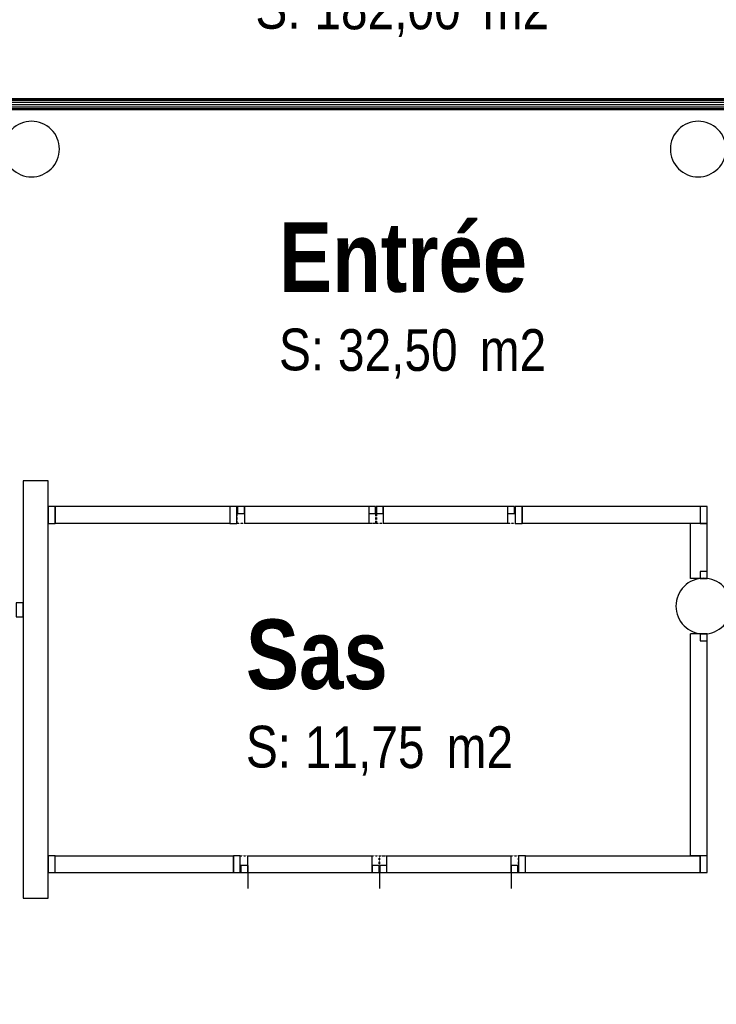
# Model space of a CAD drawing. Extents: x -18402 to 10376, y -5092 to 34139.
# Tile 54 of 78: x 3608 to 4108, y -2818 to -2110. Entities that reach past the tile are written whole.
import ezdxf

# ---------------------------------------------------------------- set-up
doc = ezdxf.new("R2010")
doc.units = 0
doc.linetypes.add('rdc_02$0$Tirets A', pattern=[2.2, 1.1, -1.1])
for name, color, linetype in [('0_XREF', 251, 'Continuous'), ('rdc_02$0$0._Étage_1_01-02 Terrain 2D - limites parcelles.Terrain', 251, 'Continuous'), ('rdc_02$0$0._Étage_1_02-05 Poteau.Construction', 251, 'Continuous'), ('rdc_02$0$0._Étage_1_02-06 Poutre.Construction', 251, 'Continuous'), ('rdc_02$0$0._Étage_1_A-AREA-____-OTLN.Modèle IFC', 251, 'Continuous'), ('rdc_02$0$0._Étage_1_A-FLOR-HRAL-OTLN.Modèle IFC', 251, 'Continuous'), ('rdc_02$0$0._Étage_1_A-WALL-____-OTLN.Modèle IFC', 251, 'Continuous'), ('rdc_02$0$0._Étage_1_S-COLS-____-OTLN.Modèle IFC', 251, 'Continuous')]:
    doc.layers.add(name, color=color, linetype=linetype)
doc.styles.add('rdc_02$0$STYLE_GENERE_1', font='ARIALNB.TTF')
doc.styles.add('rdc_02$0$STYLE_GENERE_3', font='ARIALN.TTF')

# ---------------------------------------------------------------- blocks, each defined once
blk = doc.blocks.new('rdc_02')
at = {"layer": 'rdc_02$0$0._Étage_1_01-02 Terrain 2D - limites parcelles.Terrain', "linetype": 'Continuous', "ltscale": 0.1}
for p, q in [((3771.5, -2718), (3771.5, -2734.4)), ((3866, -2718), (3866, -2734.4)), ((3960.5, -2718), (3960.5, -2734.4))]:
    blk.add_line(p, q, dxfattribs=at)
at = {"layer": 'rdc_02$0$0._Étage_1_02-05 Poteau.Construction', "linetype": 'Continuous', "ltscale": 0.1, "flags": 128}
for points in [[(3633, -2460), (3628, -2460), (3628, -2472), (3633, -2472)], [(3763.5, -2460), (3758.5, -2460), (3758.5, -2472), (3763.5, -2472)], [(3769, -2460), (3764, -2460), (3764, -2465), (3769, -2465)], [(3863.25, -2460), (3858.25, -2460), (3858.25, -2465), (3863.25, -2465)], [(3868.75, -2460), (3863.75, -2460), (3863.75, -2465), (3868.75, -2465)], [(3963, -2460), (3958, -2460), (3958, -2465), (3963, -2465)], [(3968.5, -2460), (3963.5, -2460), (3963.5, -2472), (3968.5, -2472)], [(4096.5, -2472), (4101.5, -2472), (4101.5, -2460), (4096.5, -2460)], [(4101.5, -2460), (4096.5, -2460), (4096.5, -2472), (4101.5, -2472)], [(4096.5, -2511.66), (4101.5, -2511.66), (4101.5, -2506.66), (4096.5, -2506.66)], [(3605, -2539.1), (3610, -2539.1), (3610, -2529.1), (3605, -2529.1)], [(4096.5, -2556.34), (4101.5, -2556.34), (4101.5, -2551.34), (4096.5, -2551.34)], [(3628, -2723), (3633, -2723), (3633, -2711), (3628, -2711)], [(3761, -2723), (3766, -2723), (3766, -2711), (3761, -2711)], [(3966, -2723), (3971, -2723), (3971, -2711), (3966, -2711)], [(4096.5, -2723), (4101.5, -2723), (4101.5, -2711), (4096.5, -2711)], [(3766.5, -2723), (3771.5, -2723), (3771.5, -2718), (3766.5, -2718)], [(3860.75, -2723), (3865.75, -2723), (3865.75, -2718), (3860.75, -2718)], [(3866.25, -2723), (3871.25, -2723), (3871.25, -2718), (3866.25, -2718)], [(3960.5, -2723), (3965.5, -2723), (3965.5, -2718), (3960.5, -2718)]]:
    blk.add_lwpolyline(points, close=True, dxfattribs=at)
at = {"layer": 'rdc_02$0$0._Étage_1_02-06 Poutre.Construction', "linetype": 'rdc_02$0$Tirets A', "ltscale": 0.1}
for p, q in [((3758.5, -2460), (3633, -2460)), ((3633, -2460), (3633, -2472)), ((3758.5, -2460), (3633, -2460)), ((3633, -2460), (3633, -2472)), ((3758.5, -2460), (3633, -2460)), ((3633, -2460), (3633, -2472)), ((3758.5, -2460), (3758.5, -2472)), ((3758.5, -2460), (3758.5, -2472)), ((3758.5, -2460), (3758.5, -2472)), ((3963.5, -2460), (3763.5, -2460)), ((3763.5, -2460), (3763.5, -2472)), ((3963.5, -2460), (3763.5, -2460)), ((3763.5, -2460), (3763.5, -2472)), ((3963.5, -2460), (3763.5, -2460)), ((3763.5, -2460), (3763.5, -2472)), ((3863.25, -2460), (3769, -2460)), ((3769, -2460), (3769, -2472)), ((3863.25, -2460), (3863.25, -2472)), ((3958, -2460), (3863.75, -2460)), ((3863.75, -2460), (3863.75, -2472)), ((3958, -2460), (3958, -2472)), ((3963.5, -2460), (3963.5, -2472)), ((3963.5, -2460), (3963.5, -2472)), ((3963.5, -2460), (3963.5, -2472)), ((4096.5, -2460), (3968.5, -2460)), ((3968.5, -2460), (3968.5, -2472)), ((4096.5, -2460), (3968.5, -2460)), ((3968.5, -2460), (3968.5, -2472)), ((4096.5, -2460), (3968.5, -2460)), ((3968.5, -2460), (3968.5, -2472)), ((4096.5, -2460), (4096.5, -2472)), ((4096.5, -2460), (4096.5, -2472)), ((4096.5, -2460), (4096.5, -2472)), ((3758.5, -2472), (3633, -2472)), ((3758.5, -2472), (3633, -2472)), ((3758.5, -2472), (3633, -2472)), ((3963.5, -2472), (3763.5, -2472)), ((3963.5, -2472), (3763.5, -2472)), ((3963.5, -2472), (3763.5, -2472)), ((3863.25, -2472), (3769, -2472)), ((3958, -2472), (3863.75, -2472)), ((4096.5, -2472), (3968.5, -2472)), ((4096.5, -2472), (3968.5, -2472)), ((4096.5, -2472), (3968.5, -2472)), ((4089.5, -2511.66), (4089.5, -2472)), ((4101.5, -2472), (4089.5, -2472)), ((4089.5, -2511.66), (4089.5, -2472)), ((4101.5, -2472), (4089.5, -2472)), ((4089.5, -2511.66), (4089.5, -2472)), ((4101.5, -2472), (4089.5, -2472)), ((4101.5, -2511.66), (4101.5, -2472)), ((4101.5, -2511.66), (4101.5, -2472)), ((4101.5, -2511.66), (4101.5, -2472)), ((4101.5, -2511.66), (4089.5, -2511.66)), ((4101.5, -2511.66), (4089.5, -2511.66)), ((4101.5, -2511.66), (4089.5, -2511.66)), ((4089.5, -2711), (4089.5, -2551.34)), ((4101.5, -2551.34), (4089.5, -2551.34)), ((4089.5, -2711), (4089.5, -2551.34)), ((4101.5, -2551.34), (4089.5, -2551.34)), ((4089.5, -2711), (4089.5, -2551.34)), ((4101.5, -2551.34), (4089.5, -2551.34)), ((4101.5, -2711), (4101.5, -2551.34)), ((4101.5, -2711), (4101.5, -2551.34)), ((4101.5, -2711), (4101.5, -2551.34)), ((3633, -2711), (3761, -2711)), ((3633, -2723), (3633, -2711)), ((3633, -2711), (3761, -2711)), ((3633, -2723), (3633, -2711)), ((3633, -2711), (3761, -2711)), ((3633, -2723), (3633, -2711)), ((3761, -2723), (3761, -2711)), ((3761, -2723), (3761, -2711)), ((3761, -2723), (3761, -2711)), ((3766, -2711), (3966, -2711)), ((3766, -2723), (3766, -2711)), ((3766, -2711), (3966, -2711)), ((3766, -2723), (3766, -2711)), ((3766, -2711), (3966, -2711)), ((3766, -2723), (3766, -2711)), ((3771.5, -2711), (3865.75, -2711)), ((3771.5, -2723), (3771.5, -2711)), ((3865.75, -2723), (3865.75, -2711)), ((3866.25, -2711), (3960.5, -2711)), ((3866.25, -2723), (3866.25, -2711)), ((3960.5, -2723), (3960.5, -2711)), ((3966, -2723), (3966, -2711)), ((3966, -2723), (3966, -2711)), ((3966, -2723), (3966, -2711)), ((3971, -2711), (4096.5, -2711)), ((3971, -2723), (3971, -2711)), ((3971, -2711), (4096.5, -2711)), ((3971, -2723), (3971, -2711)), ((3971, -2711), (4096.5, -2711)), ((3971, -2723), (3971, -2711)), ((4101.5, -2711), (4089.5, -2711)), ((4101.5, -2711), (4089.5, -2711)), ((4101.5, -2711), (4089.5, -2711)), ((4096.5, -2723), (4096.5, -2711)), ((4096.5, -2723), (4096.5, -2711)), ((4096.5, -2723), (4096.5, -2711)), ((3633, -2723), (3761, -2723)), ((3633, -2723), (3761, -2723)), ((3633, -2723), (3761, -2723)), ((3766, -2723), (3966, -2723)), ((3766, -2723), (3966, -2723)), ((3766, -2723), (3966, -2723)), ((3771.5, -2723), (3865.75, -2723)), ((3866.25, -2723), (3960.5, -2723)), ((3971, -2723), (4096.5, -2723)), ((3971, -2723), (4096.5, -2723)), ((3971, -2723), (4096.5, -2723))]:
    blk.add_line(p, q, dxfattribs=at)
at = {"layer": 'rdc_02$0$0._Étage_1_02-06 Poutre.Construction', "linetype": 'Continuous', "ltscale": 0.1}
for p, q in [((3758.5, -2460), (3633, -2460)), ((3633, -2460), (3633, -2472)), ((3758.5, -2460), (3633, -2460)), ((3633, -2460), (3633, -2472)), ((3758.5, -2460), (3758.5, -2472)), ((3758.5, -2460), (3758.5, -2472)), ((3858.25, -2460), (3769, -2460)), ((3769, -2460), (3769, -2472)), ((3858.25, -2460), (3769, -2460)), ((3769, -2460), (3769, -2472)), ((3858.25, -2460), (3858.25, -2472)), ((3858.25, -2460), (3858.25, -2472)), ((3958, -2460), (3868.75, -2460)), ((3868.75, -2460), (3868.75, -2472)), ((3958, -2460), (3868.75, -2460)), ((3868.75, -2460), (3868.75, -2472)), ((3958, -2460), (3958, -2472)), ((3958, -2460), (3958, -2472)), ((4096.5, -2460), (3968.5, -2460)), ((3968.5, -2460), (3968.5, -2472)), ((4096.5, -2460), (3968.5, -2460)), ((3968.5, -2460), (3968.5, -2472)), ((4096.5, -2460), (4096.5, -2472)), ((4096.5, -2460), (4096.5, -2472)), ((3758.5, -2472), (3633, -2472)), ((3758.5, -2472), (3633, -2472)), ((3858.25, -2472), (3769, -2472)), ((3858.25, -2472), (3769, -2472)), ((3958, -2472), (3868.75, -2472)), ((3958, -2472), (3868.75, -2472)), ((4096.5, -2472), (3968.5, -2472)), ((4096.5, -2472), (3968.5, -2472)), ((4089.5, -2511.66), (4089.5, -2472)), ((4101.5, -2472), (4089.5, -2472)), ((4089.5, -2511.66), (4089.5, -2472)), ((4101.5, -2472), (4089.5, -2472)), ((4101.5, -2511.66), (4101.5, -2472)), ((4101.5, -2511.66), (4101.5, -2472)), ((4101.5, -2511.66), (4089.5, -2511.66)), ((4101.5, -2511.66), (4089.5, -2511.66)), ((4089.5, -2711), (4089.5, -2551.34)), ((4101.5, -2551.34), (4089.5, -2551.34)), ((4089.5, -2711), (4089.5, -2551.34)), ((4101.5, -2551.34), (4089.5, -2551.34)), ((4101.5, -2711), (4101.5, -2551.34)), ((4101.5, -2711), (4101.5, -2551.34)), ((3633, -2711), (3761, -2711)), ((3633, -2723), (3633, -2711)), ((3633, -2711), (3761, -2711)), ((3633, -2723), (3633, -2711)), ((3761, -2723), (3761, -2711)), ((3761, -2723), (3761, -2711)), ((3771.5, -2711), (3860.75, -2711)), ((3771.5, -2723), (3771.5, -2711)), ((3771.5, -2711), (3860.75, -2711)), ((3771.5, -2723), (3771.5, -2711)), ((3860.75, -2723), (3860.75, -2711)), ((3860.75, -2723), (3860.75, -2711)), ((3871.25, -2711), (3960.5, -2711)), ((3871.25, -2723), (3871.25, -2711)), ((3871.25, -2711), (3960.5, -2711)), ((3871.25, -2723), (3871.25, -2711)), ((3960.5, -2723), (3960.5, -2711)), ((3960.5, -2723), (3960.5, -2711)), ((3971, -2711), (4096.5, -2711)), ((3971, -2723), (3971, -2711)), ((3971, -2711), (4096.5, -2711)), ((3971, -2723), (3971, -2711)), ((4101.5, -2711), (4089.5, -2711)), ((4101.5, -2711), (4089.5, -2711)), ((4096.5, -2723), (4096.5, -2711)), ((4096.5, -2723), (4096.5, -2711)), ((3633, -2723), (3761, -2723)), ((3633, -2723), (3761, -2723)), ((3771.5, -2723), (3860.75, -2723)), ((3771.5, -2723), (3860.75, -2723)), ((3871.25, -2723), (3960.5, -2723)), ((3871.25, -2723), (3960.5, -2723)), ((3971, -2723), (4096.5, -2723)), ((3971, -2723), (4096.5, -2723))]:
    blk.add_line(p, q, dxfattribs=at)
at = {"layer": 'rdc_02$0$0._Étage_1_A-FLOR-HRAL-OTLN.Modèle IFC', "linetype": 'Continuous', "ltscale": 0.1}
for p, q in [((3390, -2166.57), (4390, -2166.57)), ((3390, -2166.92), (4390, -2166.92)), ((3390, -2167.89), (4390, -2167.89)), ((3390, -2169.33), (4390, -2169.33)), ((3390, -2170.99), (4390, -2170.99)), ((3390, -2172.57), (4390, -2172.57)), ((3390, -2173.81), (4390, -2173.81)), ((3390, -2174.48), (4390, -2174.48)), ((3390, -2174.57), (4390, -2174.57))]:
    blk.add_line(p, q, dxfattribs=at)
at = {"layer": 'rdc_02$0$0._Étage_1_A-WALL-____-OTLN.Modèle IFC', "linetype": 'Continuous', "ltscale": 0.1, "flags": 128}
for points in [[(3628, -2441.5), (3610, -2441.5)], [(3610, -2441.5), (3610, -2741.5)], [(3628, -2741.5), (3628, -2441.5)], [(3610, -2741.5), (3628, -2741.5)]]:
    blk.add_lwpolyline(points, dxfattribs=at)
at = {"layer": 'rdc_02$0$0._Étage_1_S-COLS-____-OTLN.Modèle IFC', "linetype": 'Continuous', "ltscale": 0.1, "flags": 128}
for points in [[(3596, -2203, 0.414214), (3616, -2223, 0.414214), (3636, -2203, 0.414214), (3616, -2183, 0.414214)], [(4075, -2203, 0.414214), (4095, -2223, 0.414214), (4115, -2203, 0.414214), (4095, -2183, 0.414214)], [(4079, -2531.5, 0.414214), (4099, -2551.5, 0.414214), (4119, -2531.5, 0.414214), (4099, -2511.5, 0.414214)]]:
    blk.add_lwpolyline(points, format="xyb", close=True, dxfattribs=at)
at = {"layer": 'rdc_02$0$0._Étage_1_A-AREA-____-OTLN.Modèle IFC', "linetype": 'Continuous', "ltscale": 0.1, "attachment_point": 1}
for s, insert, char_height, style in [('\\A1;{\\pql;\\pt0;\\fArial Narrow|b0|i0|c0|p34;S: }', (3776.87, -2086.48), 30, 'rdc_02$0$STYLE_GENERE_3'), ('\\A1;{\\pql;\\pt0,250;\\fArial Narrow|b0|i0|c0|p34;182,00\\fArial Narrow|b0|i0|c0|p34;\\A1{\\H.66x;\\S^  ;}\\fArial Narrow|b0|i0|c0|p34; m2\\fArial Narrow|b0|i0|c0|p34;\\A1{\\H.66x;\\S^  ;}}', (3819.23, -2086.88), 30, 'rdc_02$0$STYLE_GENERE_3'), ('\\A1;{\\pql;\\pt0;\\fArial Narrow|b1|i0|c0|p34;Entrée}', (3793.79, -2255.62), 50, 'rdc_02$0$STYLE_GENERE_1'), ('\\A1;{\\pql;\\pt0;\\fArial Narrow|b0|i0|c0|p34;S: }', (3793.79, -2332.04), 30, 'rdc_02$0$STYLE_GENERE_3'), ('\\A1;{\\pql;\\pt0,250;\\fArial Narrow|b0|i0|c0|p34;32,50\\fArial Narrow|b0|i0|c0|p34;\\A1{\\H.66x;\\S^  ;}\\fArial Narrow|b0|i0|c0|p34; m2\\fArial Narrow|b0|i0|c0|p34;\\A1{\\H.66x;\\S^  ;}}', (3836.14, -2332.44), 30, 'rdc_02$0$STYLE_GENERE_3'), ('\\A1;{\\pql;\\pt0;\\fArial Narrow|b1|i0|c0|p34;Sas}', (3770.03, -2541.08), 50, 'rdc_02$0$STYLE_GENERE_1'), ('\\A1;{\\pql;\\pt0;\\fArial Narrow|b0|i0|c0|p34;S: }', (3770.03, -2617.5), 30, 'rdc_02$0$STYLE_GENERE_3'), ('\\A1;{\\pql;\\pt0,250;\\fArial Narrow|b0|i0|c0|p34;11,75\\fArial Narrow|b0|i0|c0|p34;\\A1{\\H.66x;\\S^  ;}\\fArial Narrow|b0|i0|c0|p34; m2\\fArial Narrow|b0|i0|c0|p34;\\A1{\\H.66x;\\S^  ;}}', (3812.39, -2617.9), 30, 'rdc_02$0$STYLE_GENERE_3')]:
    blk.add_mtext(s, dxfattribs=dict(at, insert=insert, char_height=char_height, style=style))

msp = doc.modelspace()

# ---------------------------------------------------------------- block references
at = {"layer": '0_XREF'}
msp.add_blockref('rdc_02', (0, 0), dxfattribs=at)

doc.saveas('drawing.dxf')
